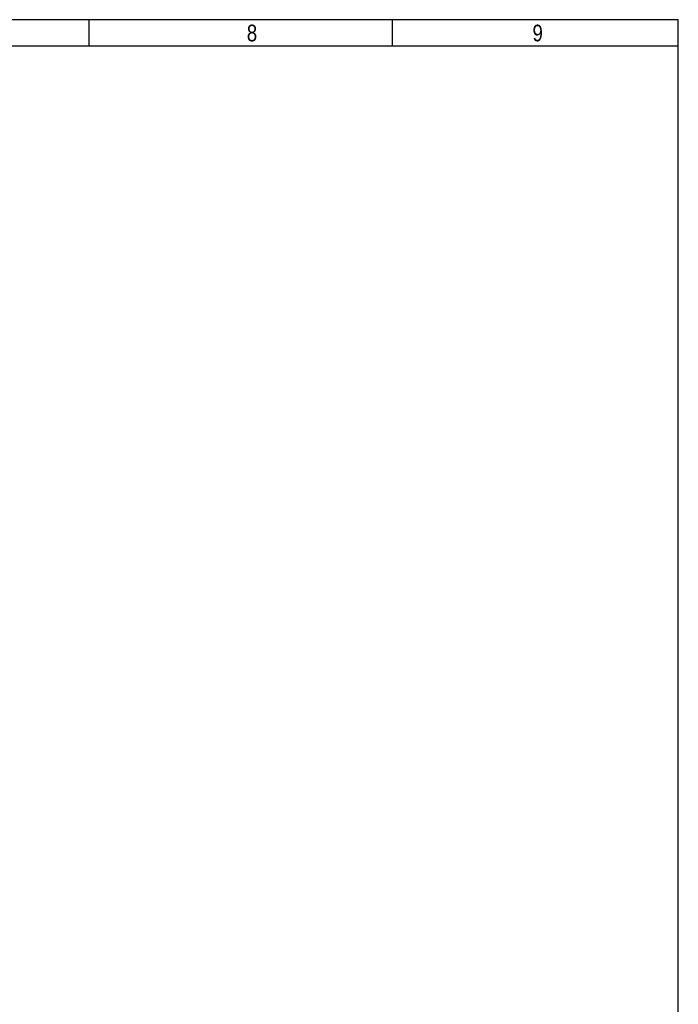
# Model space of a CAD drawing. Header units: millimetres. Extents: x 16 to 406, y 5 to 285.
# Tile 14 of 14: x 307 to 406, y 137 to 285. Entities that reach past the tile are written whole.
import ezdxf

# ---------------------------------------------------------------- set-up
doc = ezdxf.new("R2010")
doc.units = ezdxf.units.MM
doc.layers.add('10', color=7, linetype='Continuous')
doc.styles.add('SEACAD_Arial', font='arial.ttf')

msp = doc.modelspace()

# ---------------------------------------------------------------- linework, layer by layer
at = {"layer": '10', "color": 7, "linetype": 'Continuous'}
for p, q in [((317.222, 280.578), (317.222, 284.578)), ((362.777, 280.578), (362.777, 284.578)), ((405.666, 280.578), (19.666, 280.578))]:
    msp.add_line(p, q, dxfattribs=at)
msp.add_lwpolyline([(405.666, 13.577), (405.666, 284.577), (15.666, 284.577), (15.666, 13.577), (405.666, 13.577)], dxfattribs=at)

# ---------------------------------------------------------------- texts
at = {"layer": '10', "char_height": 2.5, "width": 1.52175, "attachment_point": 1, "style": 'SEACAD_Arial'}
for s, insert in [('{\\farial rounded mt|b0||i0||c0|p34;\\C7;\\H2.50000002;\\W0.8;8}', (340.888, 283.828)), ('{\\farial rounded mt|b0||i0||c0|p34;\\C7;\\H2.50000002;\\W0.8;9}', (383.777, 283.828))]:
    msp.add_mtext(s, dxfattribs=dict(at, insert=insert))

doc.saveas('drawing.dxf')
